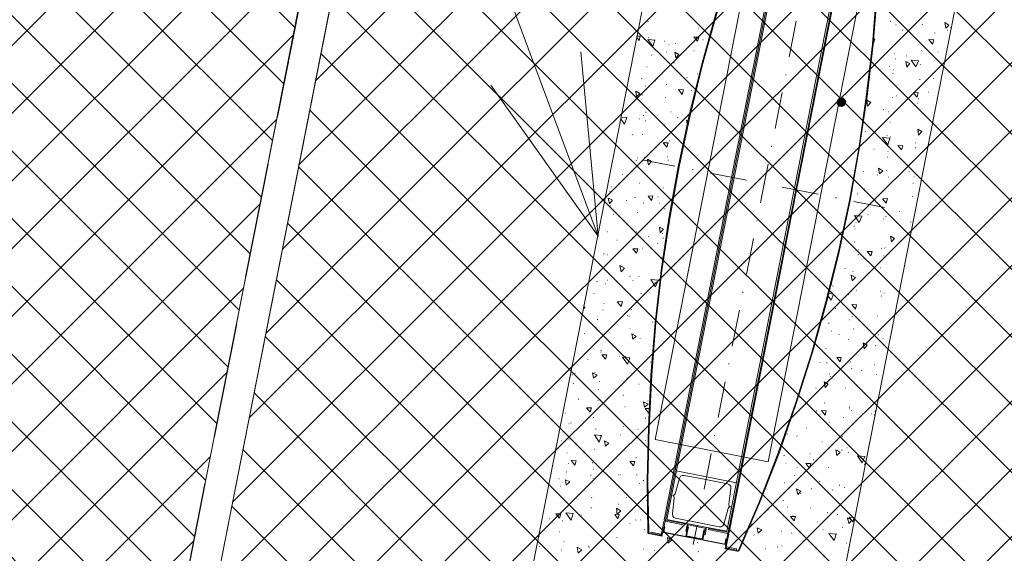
# Model space of a CAD drawing. Header units: metres. Extents: x -94 to 181, y -785 to -637.
# Tile 55 of 70: x 32.69 to 35.25, y -684.61 to -683.21. Entities that reach past the tile are written whole.
import ezdxf
from ezdxf.xclip import XClip

# ---------------------------------------------------------------- set-up
doc = ezdxf.new("R2010")
doc.units = ezdxf.units.M
doc.header["$MEASUREMENT"] = 0
doc.header["$XCLIPFRAME"] = 0
doc.linetypes.add('Krawędzie ukryte drobniejsze', pattern=[0.425, 0.3, -0.125])
doc.layers.add('! PZT - bilans terenu_Nr_pióra__126', color=7, linetype='Continuous', lineweight=25, true_color=0xff0404)
doc.layers.add('! PZT - bilans terenu_Nr_pióra__246', color=7, linetype='Continuous', lineweight=25, true_color=0x42972d)
for name, color, linetype, lineweight in [('! PZT - bilans terenu_Nr_pióra__242', 4, 'Continuous', 25), ('! PZT - bilans terenu_Nr_pióra__255', 30, 'Continuous', 15), ('Mapa Poniatowa - do zatwierdzenia (3)_39_0_Nr_pióra__1', 7, 'Continuous', 13), ('PZT woda_Nr_pióra__1', 7, 'Continuous', 13), ('PZT_Nr_pióra__1', 7, 'Continuous', 13), ('PZT_Nr_pióra__101', 7, 'Continuous', 5), ('PZT_Nr_pióra__205', 8, 'Continuous', 5), ('Wymiarowanie - PZT_Nr_pióra__101', 7, 'Continuous', 5), ('Wymiarowanie - PZT_Nr_pióra__161', 7, 'Continuous', 5)]:
    doc.layers.add(name, color=color, linetype=linetype, lineweight=lineweight)
doc.layers.add('PZT MDCP', color=7, linetype='Continuous')
doc.layers.add('Wymiarowanie - PZT', color=7, linetype='Continuous')
doc.styles.add('GENERATED_STYLE_1', font='txt')
doc.dimstyles.new('GENERATED_STYLE__1', dxfattribs={"dimtxt": 0.55, "dimasz": 0.2375, "dimexe": 0.18, "dimexo": 0, "dimgap": 0.09, "dimtad": 1, "dimdec": 0, "dimlfac": 100, "dimzin": 0, "dimdsep": 46, "dimtxsty": 'GENERATED_STYLE_1', "dimblk": 'ARROWHEAD_6', "dimblk1": 'ARROWHEAD_6', "dimblk2": 'ARROWHEAD_6', "dimcen": 0.09, "dimclrd": 7, "dimclre": 7, "dimclrt": 7, "dimadec": 1, "dimazin": 0, "dimtfac": 1, "dimtdec": 4, "dimtmove": 0, "dimatfit": 3, "dimfxl": 0, "dimtolj": 1, "dimtzin": 0, "dimarcsym": 0})
doc.dimstyles.new('GENERATED_STYLE__2', dxfattribs={"dimtxt": 0.55, "dimasz": 0.2375, "dimexe": 0.18, "dimexo": 0, "dimgap": 0.09, "dimtad": 1, "dimdec": 0, "dimlfac": 100, "dimzin": 0, "dimdsep": 46, "dimtxsty": 'GENERATED_STYLE_1', "dimblk": 'ARROWHEAD_6', "dimblk1": 'ARROWHEAD_6', "dimblk2": 'ARROWHEAD_6', "dimcen": 0.09, "dimclrd": 7, "dimclre": 7, "dimclrt": 7, "dimadec": 1, "dimazin": 0, "dimtfac": 1, "dimtdec": 4, "dimtmove": 2, "dimatfit": 3, "dimfxl": 0, "dimtolj": 1, "dimtzin": 0, "dimarcsym": 0})
picture_1 = doc.add_image_def('image1.tif', size_in_pixel=(3509, 6496))
pattern_1 = [(45, (0, 0), (-0.088388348, 0.088388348), []), (135, (0, 0), (0.088388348, 0.088388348), [])]

# ---------------------------------------------------------------- blocks, each defined once
blk = doc.blocks.new('Rysunek_1_39', base_point=(43.8985, -710.766))
at = {"layer": 'Mapa Poniatowa - do zatwierdzenia (3)_39_0_Nr_pióra__1'}
image = blk.add_image(picture_1, insert=(-93.5966, -636.5063), size_in_units=(148.5194, 274.9903), rotation=-90, dxfattribs=at)
image.set_boundary_path([(-0.5, -0.5), (3508.5, 6495.5)])
blk = doc.blocks.new('*D29')
at = {"layer": 'Wymiarowanie - PZT_Nr_pióra__101', "linetype": 'Continuous'}
for p, q in [((11.2622, -696.5439), (15.4545, -676.0049)), ((11.4919, -696.5907), (11.0326, -696.497)), ((9.4008, -705.6633), (11.2622, -696.5439)), ((9.6305, -705.7102), (9.1712, -705.6165))]:
    blk.add_line(p, q, dxfattribs=at)
at = {"layer": 'Wymiarowanie - PZT_Nr_pióra__161', "linetype": 'Continuous'}
for p, q in [((11.1647, -696.3964), (11.3597, -696.6913)), ((9.3033, -705.5159), (9.4983, -705.8108))]:
    blk.add_line(p, q, dxfattribs=at)
at = {"layer": 'Wymiarowanie - PZT_Nr_pióra__101', "insert": (10.1181, -701.5989), "char_height": 0.55, "attachment_point": 7, "rotation": 78.4637, "style": 'GENERATED_STYLE_1'}
blk.add_mtext('\\A1;{\\fArial Narrow|b0|i1|c238|p34;931}', dxfattribs=at)
blk = doc.blocks.new('ARROWHEAD_6')
at = {"color": 0, "linetype": 'Continuous', "lineweight": 0}
for p, q in [((-0.5, -0.5), (0.5, 0.5)), ((0, 0), (-1, 0))]:
    blk.add_line(p, q, dxfattribs=at)
blk = doc.blocks.new('*D30')
at = {"layer": 'Wymiarowanie - PZT_Nr_pióra__101', "linetype": 'Continuous'}
for p, q in [((15.4545, -676.0049), (15.492, -675.8212)), ((15.6841, -676.0517), (15.2248, -675.958)), ((11.2622, -696.5439), (15.4545, -676.0049)), ((11.4919, -696.5907), (11.0326, -696.497))]:
    blk.add_line(p, q, dxfattribs=at)
at = {"layer": 'Wymiarowanie - PZT_Nr_pióra__161', "linetype": 'Continuous'}
for p, q in [((15.552, -676.1523), (15.357, -675.8574)), ((11.1647, -696.3964), (11.3597, -696.6913))]:
    blk.add_line(p, q, dxfattribs=at)
at = {"layer": 'Wymiarowanie - PZT_Nr_pióra__101', "insert": (13.0922, -687.0284), "char_height": 0.55, "attachment_point": 7, "rotation": 78.4637, "style": 'GENERATED_STYLE_1'}
blk.add_mtext('\\A1;{\\fArial Narrow|b0|i1|c238|p34;2\xa0096}', dxfattribs=at)
blk = doc.blocks.new('*D58')
at = {"layer": 'Wymiarowanie - PZT_Nr_pióra__101', "linetype": 'Continuous'}
for p, q in [((20.7329, -677.1339), (20.6952, -677.3176)), ((20.4656, -677.2704), (20.9248, -677.3648)), ((20.6952, -677.3176), (18.1147, -689.8792)), ((17.8852, -689.832), (18.3443, -689.9264)), ((18.1147, -689.8792), (17.7928, -691.4465))]:
    blk.add_line(p, q, dxfattribs=at)
at = {"layer": 'Wymiarowanie - PZT_Nr_pióra__161', "linetype": 'Continuous'}
for p, q in [((20.7925, -677.4652), (20.5979, -677.17)), ((18.212, -690.0268), (18.0175, -689.7316))]:
    blk.add_line(p, q, dxfattribs=at)
at = {"layer": 'Wymiarowanie - PZT_Nr_pióra__101', "insert": (19.1379, -684.3521), "char_height": 0.55, "attachment_point": 7, "rotation": 78.3916, "style": 'GENERATED_STYLE_1'}
blk.add_mtext('\\A1;{\\fArial Narrow|b0|i1|c238|p34;1\xa0282}', dxfattribs=at)
blk = doc.blocks.new('*D120')
at = {"layer": 'Wymiarowanie - PZT_Nr_pióra__101', "linetype": 'Continuous'}
for p, q in [((31.4363, -687.3702), (33.0461, -679.5336)), ((31.6659, -687.4174), (31.2067, -687.3231)), ((31.0148, -689.4219), (31.4363, -687.3702))]:
    blk.add_line(p, q, dxfattribs=at)
at = {"layer": 'Wymiarowanie - PZT_Nr_pióra__161', "linetype": 'Continuous'}
for p, q in [((31.339, -687.2226), (31.5336, -687.5178)), ((30.9176, -689.2743), (31.1121, -689.5695))]:
    blk.add_line(p, q, dxfattribs=at)
at = {"layer": 'Wymiarowanie - PZT_Nr_pióra__101', "insert": (31.0116, -688.8911), "char_height": 0.55, "attachment_point": 7, "rotation": 78.3916, "style": 'GENERATED_STYLE_1'}
blk.add_mtext('\\A1;{\\fArial Narrow|b0|i1|c238|p34;209}', dxfattribs=at)
blk = doc.blocks.new('*D121')
at = {"layer": 'Wymiarowanie - PZT_Nr_pióra__101', "linetype": 'Continuous'}
for p, q in [((33.0461, -679.5336), (33.0839, -679.3499)), ((33.2757, -679.5808), (32.8166, -679.4864)), ((31.4363, -687.3702), (33.0461, -679.5336))]:
    blk.add_line(p, q, dxfattribs=at)
at = {"layer": 'Wymiarowanie - PZT_Nr_pióra__161', "linetype": 'Continuous'}
for p, q in [((33.1434, -679.6812), (32.9488, -679.386)), ((31.339, -687.2226), (31.5336, -687.5178))]:
    blk.add_line(p, q, dxfattribs=at)
at = {"layer": 'Wymiarowanie - PZT_Nr_pióra__101', "insert": (32.3727, -682.2651), "char_height": 0.55, "attachment_point": 7, "rotation": 78.3916, "style": 'GENERATED_STYLE_1'}
blk.add_mtext('\\A1;{\\fArial Narrow|b0|i1|c238|p34;800}', dxfattribs=at)
blk = doc.blocks.new('Etykieta_13', base_point=(34.1933, -683.7786))
at = {"layer": 'Wymiarowanie - PZT_Nr_pióra__101', "linetype": 'Continuous'}
for q in [(30.6735, -674.2817), (34.1484, -683.2977), (33.914, -683.3846)]:
    blk.add_line((34.1933, -683.7786), q, dxfattribs=at)

msp = doc.modelspace()

# ---------------------------------------------------------------- hatches: boundary and pattern name
at = {"layer": '! PZT - bilans terenu_Nr_pióra__242', "linetype": 'Continuous'}
h = msp.add_hatch(dxfattribs=at)
h.set_pattern_fill('Bloczki_betonowe_kopia', color=256, style=0, pattern_type=2)
h.set_pattern_definition(pattern_1)
h.paths.add_polyline_path([(18.4623, -696.7693), (18.29, -695.2741), (20.2307, -685.8267, 0.034274), (20.378, -681.8299), (19.9772, -677.6147), (19.7908, -676.8877), (28.952, -678.7245), (28.6051, -679.7409, 0.232055), (28.9259, -682.1197), (30.9873, -684.8048, 0.108584), (33.5513, -686.482, 0.02167), (37.2259, -687.4104), (52.2341, -690.4973), (52.4225, -690.536, 0.133896), (55.5162, -689.7959), (60.2197, -686.3181, 0.152322), (61.077, -685.1652), (68.2072, -686.5947), (68.0485, -687.367), (67.9212, -687.476), (67.6275, -687.7317, 0.007662), (66.8003, -688.4805, 0.005567), (66.1733, -689.0779), (66.0049, -689.2429, 0.017405), (65.6963, -689.5606, 0.023469), (65.0328, -690.3534, 0.005902), (64.8779, -690.5623, 0.05924), (63.6125, -692.8355, 0.021782), (63.2927, -693.7211), (60.8767, -705.4822), (59.8706, -710.38), (56.3442, -709.6556), (56.9961, -706.4822, 0.961191), (56.0165, -706.281), (55.3646, -709.4543), (51.8383, -708.7299), (50.8322, -713.6277), (47.3058, -712.9033), (49.1571, -703.8914, 0.352559), (48.5943, -702.9659), (32.6171, -699.6772, 0.414214), (31.6145, -700.3317), (30.778, -704.4037), (17.4562, -701.6671)])
h.paths.add_polyline_path([(47.0662, -692.6171), (35.6023, -690.2622), (34.1133, -697.5108), (45.5772, -699.8658)], flags=0)
at = {"layer": '! PZT - bilans terenu_Nr_pióra__246', "linetype": 'Continuous'}
h = msp.add_hatch(dxfattribs=at)
h.set_pattern_fill('Bloczki_betonowe_kopia', color=256, style=0, pattern_type=2)
h.set_pattern_definition(pattern_1)
h.paths.add_polyline_path([(11.2372, -715.6647), (12.1374, -711.2827), (13.1714, -706.1883), (14.1683, -701.3044), (15.1061, -696.7098), (16.6955, -688.9229), (18.4155, -680.4965), (19.1772, -676.7647), (19.5521, -676.8399, -0.043286), (19.7961, -677.6519), (20.221, -681.8493, -0.028297), (20.083, -685.7963), (19.526, -688.5077), (18.1961, -694.9816), (18.1725, -695.0968, -0.414214), (17.7592, -695.3692), (17.505, -695.317), (16.02, -702.546), (26.482, -704.6952), (26.1942, -706.0935), (32.8737, -707.4683), (32.0489, -711.4756), (38.5873, -712.8326), (38.2926, -714.2524), (53.8554, -717.4822), (54.2104, -715.7713), (58.7256, -716.6992), (59.8263, -711.3407), (60.8793, -711.557), (62.3281, -704.5043), (61.6152, -704.3578, -0.411874), (61.3456, -703.9451), (62.6098, -697.791), (63.4291, -693.8024, -0.092883), (65.3266, -690.2336, -0.02309), (65.9945, -689.4722, -0.017585), (67.9984, -687.6109), (66.8206, -693.3448), (65.0594, -701.9182), (63.4015, -709.9885), (62.0778, -716.4327), (60.5883, -723.6834), (60.1772, -725.6847)])
h.paths.add_polyline_path([(20.8772, -715.385), (30.1829, -717.2966), (32.1951, -707.5011), (22.8894, -705.5895)], flags=0)
h = msp.add_hatch(dxfattribs=at)
h.set_pattern_fill('Bloczki_betonowe_kopia', color=256, style=0, pattern_type=2)
h.set_pattern_definition(pattern_1)
h.paths.add_polyline_path([(28.7601, -679.7512, 0.235572), (29.0479, -682.0322), (29.3606, -682.4395), (31.1006, -684.7062, 0.10816), (33.6211, -686.3481, 0.019599), (37.3421, -687.2815), (38.3724, -687.4937), (40.1046, -687.8498), (47.8287, -689.4377), (52.44, -690.3865, 0.133278), (55.4428, -689.665), (60.1739, -686.1635, 0.12668), (60.9261, -685.1349), (31.201, -679.1754), (29.1003, -678.7542), (29.0661, -678.8544), (29.6987, -679.0249), (29.3604, -680.2797), (28.7278, -680.1091), (29.0661, -678.8544)])
h.paths.add_polyline_path([(35.5961, -685.3461), (33.0842, -684.8517), (33.6577, -681.9376), (36.1696, -682.4319)], flags=0)
h.paths.add_polyline_path([(41.8347, -688.2054), (44.5775, -688.7693), (45.0808, -686.3209), (42.3382, -685.7569)], flags=0)
h.paths.add_polyline_path([(58.9323, -686.2616), (59.6773, -686.411), (59.9446, -685.0779), (59.1996, -684.9285)], flags=0)
at = {"layer": '! PZT - bilans terenu_Nr_pióra__255', "linetype": 'Continuous'}
h = msp.add_hatch(dxfattribs=at)
h.set_pattern_fill('Bloczki_betonowe_kopia', color=256, style=0, pattern_type=2)
h.set_pattern_definition(pattern_1)
h.paths.add_polyline_path([(34.8421, -682.2526), (34.3214, -682.1502), (33.7206, -682.0321), (33.1782, -684.7887), (35.5331, -685.2521), (36.0756, -682.4954)])
at = {"layer": 'PZT_Nr_pióra__1', "linetype": 'Continuous', "lineweight": 0, "true_color": 0x000000}
for points in [[(34.8265, -683.4167), (34.8207, -683.4188), (34.8274, -683.4288)], [(34.8265, -683.4167), (34.8207, -683.4188), (34.8274, -683.4288)], [(34.833, -683.4169), (34.8265, -683.4167), (34.8274, -683.4288)], [(34.833, -683.4169), (34.8265, -683.4167), (34.8274, -683.4288)], [(34.8375, -683.4211), (34.833, -683.4169), (34.8274, -683.4288)], [(34.8375, -683.4211), (34.833, -683.4169), (34.8274, -683.4288)], [(34.8164, -683.4244), (34.8152, -683.4307), (34.8274, -683.4288)], [(34.8164, -683.4244), (34.8152, -683.4307), (34.8274, -683.4288)], [(34.8152, -683.4307), (34.8183, -683.4367), (34.8274, -683.4288)], [(34.8152, -683.4307), (34.8183, -683.4367), (34.8274, -683.4288)], [(34.8207, -683.4188), (34.8164, -683.4244), (34.8274, -683.4288)], [(34.8207, -683.4188), (34.8164, -683.4244), (34.8274, -683.4288)], [(34.8183, -683.4367), (34.8229, -683.4408), (34.8274, -683.4288)], [(34.8183, -683.4367), (34.8229, -683.4408), (34.8274, -683.4288)], [(34.8229, -683.4408), (34.8293, -683.441), (34.8274, -683.4288)], [(34.8229, -683.4408), (34.8293, -683.441), (34.8274, -683.4288)], [(34.8407, -683.4271), (34.8375, -683.4211), (34.8274, -683.4288)], [(34.8407, -683.4271), (34.8375, -683.4211), (34.8274, -683.4288)], [(34.8394, -683.4333), (34.8407, -683.4271), (34.8274, -683.4288)], [(34.8394, -683.4333), (34.8407, -683.4271), (34.8274, -683.4288)], [(34.8293, -683.441), (34.8351, -683.4389), (34.8274, -683.4288)], [(34.8351, -683.4389), (34.8394, -683.4333), (34.8274, -683.4288)], [(34.8293, -683.441), (34.8351, -683.4389), (34.8274, -683.4288)], [(34.8351, -683.4389), (34.8394, -683.4333), (34.8274, -683.4288)]]:
    msp.add_hatch(color=18, dxfattribs=at).paths.add_polyline_path(points)

# ---------------------------------------------------------------- linework, layer by layer
at = {"layer": '! PZT - bilans terenu_Nr_pióra__126', "linetype": 'Krawędzie ukryte drobniejsze', "flags": 128}
msp.add_lwpolyline([(33.0842, -684.8517), (35.5961, -685.3461), (36.1696, -682.4319), (33.6577, -681.9376)], close=True, dxfattribs=at)
at = {"layer": 'PZT woda_Nr_pióra__1', "linetype": 'Continuous', "flags": 128}
for points in [[(36.1696, -682.4319), (35.5961, -685.3461), (33.0842, -684.8517), (33.6577, -681.9376)], [(36.0757, -682.495), (35.5331, -685.2521), (33.1782, -684.7887), (33.7206, -682.0321)], [(34.6368, -684.3674), (34.911, -682.9741), (34.6166, -682.9162), (34.3425, -684.3095)]]:
    msp.add_lwpolyline(points, close=True, dxfattribs=at)
at = {"layer": 'PZT_Nr_pióra__101', "linetype": 'Continuous', "flags": 128}
for points in [[(33.6569, -681.9381), (33.6579, -681.9375), (36.1695, -682.4323), (35.5961, -685.3465), (33.0841, -684.8521)], [(33.72, -682.0318), (36.0756, -682.4954), (35.5331, -685.2521), (33.1782, -684.7887)], [(34.4565, -682.4357), (35.2416, -682.5902), (34.7975, -684.8467), (34.0125, -684.6922)], [(34.3606, -684.5622), (34.361, -684.5601)], [(34.5246, -684.5945), (34.525, -684.5924)]]:
    msp.add_lwpolyline(points, close=True, dxfattribs=at)
for points in [[(34.6914, -682.6836), (34.6376, -682.809), (34.5886, -682.9374), (34.5428, -683.0664), (34.5008, -683.1973), (34.4641, -683.3292), (34.4313, -683.463), (34.4026, -683.5976)], [(34.6935, -682.684), (34.6395, -682.8104), (34.5907, -682.9378), (34.5446, -683.0679), (34.5029, -683.1977), (34.4659, -683.3307), (34.4334, -683.4634), (34.4047, -683.598)], [(34.7179, -682.7298), (34.5418, -683.625)], [(34.721, -682.7305), (34.5449, -683.6256)], [(34.7238, -682.7331), (34.548, -683.6262)], [(34.8492, -683.6854), (34.8736, -683.55), (34.8927, -683.4147), (34.9089, -683.2776), (34.9195, -683.1416), (34.9272, -683.004), (34.9292, -682.8674), (34.9272, -682.73)], [(34.8512, -683.6859), (34.8747, -683.5502), (34.895, -683.414), (34.911, -683.278), (34.9218, -683.141), (34.9292, -683.0044), (34.9315, -682.8668), (34.9292, -682.7304)], [(34.7048, -683.657), (34.8806, -682.764)], [(34.8851, -682.7627), (34.709, -683.6579)], [(34.8872, -682.7632), (34.711, -683.6583)], [(34.7105, -683.217), (34.6921, -683.3105)], [(34.6831, -683.3562), (34.6827, -683.3582)], [(34.6737, -683.4039), (34.6553, -683.4974)], [(34.6463, -683.5431), (34.6459, -683.5451)], [(34.3933, -683.5957), (34.3123, -683.5798)], [(34.6369, -683.5908), (34.6269, -683.6417)], [(34.4026, -683.5976), (34.3783, -683.7319), (34.358, -683.8682), (34.342, -684.0042), (34.3312, -684.1412), (34.3248, -684.278), (34.3215, -684.4154), (34.3236, -684.5528)], [(34.4047, -683.598), (34.3804, -683.7323), (34.3601, -683.8686), (34.3441, -684.0046), (34.3333, -684.1416), (34.3269, -684.2784), (34.3236, -684.4158), (34.3259, -684.5522)], [(34.4411, -683.6051), (34.439, -683.6047)], [(34.5802, -683.6325), (34.4867, -683.6141)], [(34.3658, -684.519), (34.5418, -683.625)], [(34.3689, -684.5196), (34.5449, -683.6256)], [(34.3725, -684.5182), (34.548, -683.6262)], [(34.6171, -683.6916), (34.6269, -683.6417)], [(34.628, -683.6419), (34.6259, -683.6415)], [(34.7048, -683.657), (34.5293, -684.549)], [(34.533, -684.5519), (34.709, -683.6579)], [(34.5351, -684.5523), (34.711, -683.6583)], [(34.7671, -683.6693), (34.6737, -683.6509)], [(34.5595, -684.5981), (34.6133, -684.4728), (34.6633, -684.3446), (34.7082, -684.2154), (34.7501, -684.0845), (34.7869, -683.9526), (34.8207, -683.819), (34.8492, -683.6854)], [(34.5614, -684.5996), (34.6154, -684.4732), (34.6654, -684.345), (34.7103, -684.2158), (34.7522, -684.0849), (34.789, -683.953), (34.8218, -683.8192), (34.8512, -683.6859)], [(34.5614, -684.5996), (34.6154, -684.4732), (34.6654, -684.345), (34.7103, -684.2158), (34.7522, -684.0849), (34.789, -683.953), (34.8218, -683.8192), (34.8512, -683.6859)], [(34.8149, -683.6787), (34.8128, -683.6783)], [(34.9405, -683.7034), (34.8606, -683.6877)], [(34.6077, -683.7393), (34.6081, -683.7373)], [(34.5803, -683.8785), (34.5987, -683.785)], [(34.5709, -683.9262), (34.5713, -683.9242)], [(34.5436, -684.0654), (34.5619, -683.9719)], [(34.5342, -684.1132), (34.5346, -684.1111)], [(34.5068, -684.2523), (34.5252, -684.1588)], [(34.4974, -684.3001), (34.4978, -684.298)], [(34.47, -684.4392), (34.4884, -684.3458)], [(34.4763, -684.407), (34.3974, -684.3915)], [(34.3943, -684.4513), (34.4056, -684.4104)], [(34.4178, -684.4031), (34.4124, -684.4031), (34.4087, -684.4056), (34.4056, -684.4104)], [(34.4749, -684.4143), (34.4178, -684.4031)], [(34.4749, -684.4143), (34.531, -684.4253)], [(34.4763, -684.407), (34.5542, -684.4224)], [(34.5395, -684.4367), (34.5395, -684.4313), (34.536, -684.4274), (34.531, -684.4253)], [(34.5345, -684.4789), (34.5395, -684.4367)], [(34.3922, -684.4617), (34.3872, -684.5038)], [(34.3881, -684.4555), (34.3914, -684.455), (34.3943, -684.4513)], [(34.3922, -684.4617), (34.391, -684.4571), (34.3881, -684.4555)], [(34.4606, -684.487), (34.461, -684.4849)], [(34.5345, -684.4789), (34.5357, -684.4834), (34.5397, -684.4853), (34.5353, -684.4855), (34.5324, -684.4893), (34.5211, -684.5302)], [(34.5293, -684.549), (34.5417, -684.4857)], [(34.37, -684.5199), (34.3667, -684.5203), (34.365, -684.5232)], [(34.37, -684.5199), (34.3658, -684.519)], [(34.37, -684.5199), (34.4198, -684.5297), (34.4192, -684.5328)], [(34.4514, -684.5337), (34.3725, -684.5182)], [(34.3872, -684.5038), (34.3882, -684.5094), (34.3907, -684.5131), (34.3957, -684.5152)], [(34.4528, -684.5264), (34.3957, -684.5152)], [(34.365, -684.5232), (34.3587, -684.5554)], [(34.3681, -684.5238), (34.3618, -684.556)], [(34.3665, -684.5375), (34.3636, -684.552)], [(34.3665, -684.5375), (34.3675, -684.5377), (34.3649, -684.5512)], [(34.3694, -684.523), (34.3683, -684.5228), (34.3681, -684.5238)], [(34.4192, -684.5328), (34.3694, -684.523)], [(34.4277, -684.5334), (34.422, -684.5624)], [(34.4265, -684.5288), (34.4226, -684.5485)], [(34.429, -684.5379), (34.4245, -684.5608)], [(34.429, -684.5379), (34.4269, -684.5375)], [(34.429, -684.5325), (34.4277, -684.5334)], [(34.4622, -684.5391), (34.429, -684.5325)], [(34.4383, -684.5344), (34.4715, -684.5409)], [(34.4416, -684.5836), (34.4516, -684.5327)], [(34.4514, -684.5337), (34.5293, -684.549)], [(34.4528, -684.5264), (34.5089, -684.5375)], [(34.4695, -684.5459), (34.465, -684.5688)], [(34.4724, -684.5422), (34.4667, -684.5712)], [(34.4695, -684.5459), (34.4716, -684.5463)], [(34.4724, -684.5422), (34.4726, -684.5411), (34.4715, -684.5409)], [(34.4763, -684.5386), (34.4724, -684.5584)], [(34.4811, -684.5417), (34.4805, -684.5448)], [(34.4805, -684.5448), (34.5314, -684.5548)], [(34.4811, -684.5417), (34.532, -684.5517)], [(34.5089, -684.5375), (34.5143, -684.5375), (34.5191, -684.5352), (34.5211, -684.5302)], [(34.3236, -684.5528), (34.3244, -684.554), (34.3263, -684.5555)], [(34.3242, -684.5551), (34.3606, -684.5622)], [(34.3259, -684.5522), (34.3257, -684.5532), (34.3267, -684.5534)], [(34.3267, -684.5534), (34.361, -684.5601)], [(34.3315, -684.5511), (34.3309, -684.5542)], [(34.3568, -684.5593), (34.3309, -684.5542)], [(34.3574, -684.5562), (34.3315, -684.5511)], [(34.3568, -684.5593), (34.3601, -684.5589), (34.3618, -684.556)], [(34.3574, -684.5562), (34.3585, -684.5564), (34.3587, -684.5554)], [(34.4446, -684.568), (34.3636, -684.552)], [(34.4448, -684.5669), (34.3649, -684.5512)], [(34.4247, -684.5489), (34.4226, -684.5485)], [(34.4453, -684.5649), (34.4245, -684.5608)], [(34.4446, -684.568), (34.5256, -684.5839)], [(34.4448, -684.5669), (34.5238, -684.5825)], [(34.4453, -684.5649), (34.465, -684.5688)], [(34.4693, -684.5577), (34.4724, -684.5584)], [(34.5285, -684.5694), (34.5264, -684.569), (34.5238, -684.5825)], [(34.5285, -684.5694), (34.5256, -684.5839)], [(34.5322, -684.5561), (34.5259, -684.5883)], [(34.5343, -684.5565), (34.5279, -684.5887)], [(34.5322, -684.5561), (34.5314, -684.5548)], [(34.5343, -684.5565), (34.5338, -684.5532), (34.532, -684.5517), (34.5351, -684.5523)], [(34.5599, -684.6015), (34.5246, -684.5945)], [(34.5583, -684.599), (34.525, -684.5924)], [(34.5259, -684.5883), (34.5263, -684.5916), (34.5282, -684.593)], [(34.5279, -684.5887), (34.5288, -684.5899)], [(34.5282, -684.593), (34.5541, -684.5982)], [(34.5288, -684.5899), (34.5547, -684.595)], [(34.5547, -684.595), (34.5541, -684.5982)], [(34.5583, -684.599), (34.5593, -684.5992), (34.5595, -684.5981)], [(34.5579, -684.6011), (34.5601, -684.6004), (34.5614, -684.5996)]]:
    msp.add_lwpolyline(points, dxfattribs=at)
at = {"layer": 'PZT_Nr_pióra__205', "linetype": 'Continuous', "flags": 128}
for points in [[(34.323, -683.2184), (34.324, -683.2186)], [(34.4553, -683.2369), (34.4563, -683.2371)], [(34.9552, -683.2177), (34.9563, -683.2179)], [(34.9696, -683.227), (34.9706, -683.2272)], [(35.0389, -683.2255), (35.0399, -683.2257)], [(35.1006, -683.2355), (35.098, -683.221)], [(35.1086, -683.2274), (35.098, -683.221)], [(35.1006, -683.2355), (35.1086, -683.2274)], [(35.1128, -683.2336), (35.1138, -683.2338)], [(34.3003, -683.2679), (34.2943, -683.2602)], [(34.3036, -683.2567), (34.2951, -683.2561)], [(34.3003, -683.2679), (34.3036, -683.2567)], [(34.3246, -683.2597), (34.3256, -683.2599)], [(34.4531, -683.2699), (34.4435, -683.2583)], [(34.4564, -683.2587), (34.4435, -683.2583)], [(34.4495, -683.2606), (34.4506, -683.2608)], [(34.4531, -683.2699), (34.4564, -683.2587)], [(34.9875, -683.2402), (34.9885, -683.2404)], [(35.0711, -683.2481), (35.0722, -683.2483)], [(35.1039, -683.2405), (35.1049, -683.2407)], [(34.313, -683.2639), (34.314, -683.2641)], [(34.3361, -683.2835), (34.3236, -683.2649)], [(34.3427, -683.2665), (34.3236, -683.2649)], [(34.3361, -683.2835), (34.3416, -683.2663)], [(34.367, -683.2691), (34.368, -683.2693)], [(34.378, -683.2788), (34.379, -683.279)], [(34.3948, -683.2757), (34.3958, -683.2759)], [(34.4668, -683.2661), (34.4678, -683.2663)], [(34.9116, -683.2749), (34.9106, -683.2747)], [(34.9116, -683.2749), (34.9149, -683.2637)], [(34.9149, -683.2637), (34.9116, -683.2641)], [(35.0654, -683.2771), (35.0558, -683.2655)], [(35.0687, -683.2659), (35.0558, -683.2655)], [(35.0654, -683.2771), (35.0687, -683.2659)], [(34.3328, -683.3056), (34.3339, -683.3058)], [(34.372, -683.2982), (34.3731, -683.2984)], [(34.3961, -683.3126), (34.3936, -683.2981)], [(34.4042, -683.3045), (34.3936, -683.2981)], [(34.3961, -683.3126), (34.4042, -683.3045)], [(34.4428, -683.2948), (34.4438, -683.295)], [(34.9654, -683.3028), (34.9665, -683.303)], [(34.9968, -683.3079), (34.9978, -683.3081)], [(35.0372, -683.2942), (35.0383, -683.2944)], [(35.0796, -683.2983), (35.0806, -683.2985)], [(34.3203, -683.3365), (34.3213, -683.3367)], [(34.3914, -683.3257), (34.3925, -683.3259)], [(34.9525, -683.3358), (34.9535, -683.336)], [(34.9684, -683.3152), (34.9694, -683.3154)], [(34.9986, -683.3373), (34.996, -683.3228)], [(35.0068, -683.3282), (34.996, -683.3228)], [(34.9986, -683.3373), (35.0068, -683.3282)], [(35.0224, -683.3366), (35.0097, -683.319)], [(35.0288, -683.3206), (35.0097, -683.319)], [(35.0224, -683.3366), (35.0288, -683.3206)], [(35.0334, -683.3302), (35.0344, -683.3304)], [(34.4247, -683.3646), (34.4258, -683.3648)], [(34.4525, -683.355), (34.4536, -683.3552)], [(34.9619, -683.3538), (34.9629, -683.354)], [(34.9627, -683.3443), (34.9637, -683.3445)], [(34.3067, -683.3673), (34.3077, -683.3675)], [(34.3169, -683.3865), (34.3179, -683.3868)], [(34.3422, -683.3732), (34.3432, -683.3734)], [(34.3717, -683.3822), (34.3727, -683.3824)], [(35.0321, -683.3698), (35.0331, -683.37)], [(35.0682, -683.3672), (35.0692, -683.3674)], [(34.2941, -683.4144), (34.2916, -683.3999)], [(34.3022, -683.4063), (34.2916, -683.3999)], [(34.2941, -683.4144), (34.3022, -683.4063)], [(34.308, -683.4096), (34.3091, -683.4098)], [(34.3693, -683.4163), (34.3703, -683.4165)], [(34.4128, -683.4087), (34.4035, -683.396)], [(34.4163, -683.3964), (34.4035, -683.396)], [(34.4128, -683.4087), (34.4163, -683.3964)], [(34.4365, -683.3982), (34.4375, -683.3984)], [(34.9614, -683.4163), (34.9625, -683.4165)], [(34.972, -683.4119), (34.973, -683.4121)], [(35.0286, -683.4037), (35.0156, -683.4043)], [(35.0252, -683.4159), (35.0156, -683.4043)], [(35.0252, -683.4159), (35.0286, -683.4037)], [(35.0548, -683.4023), (35.0558, -683.4025)], [(34.8965, -683.4391), (34.8942, -683.4236)], [(34.9048, -683.43), (34.8942, -683.4236)], [(34.8965, -683.4391), (34.9048, -683.43)], [(35.0265, -683.4313), (35.0275, -683.4315)], [(35.0287, -683.4198), (35.0297, -683.42)], [(34.2684, -683.4687), (34.2534, -683.4679)], [(34.2628, -683.4859), (34.2684, -683.4687)], [(34.3115, -683.4632), (34.3126, -683.4634)], [(34.3175, -683.4546), (34.3185, -683.4548)], [(34.3835, -683.4536), (34.3845, -683.4538)], [(34.4, -683.4687), (34.401, -683.4689)], [(34.9368, -683.4481), (34.9379, -683.4484)], [(34.9497, -683.4539), (34.9508, -683.4541)], [(34.2628, -683.4859), (34.2526, -683.4721)], [(34.3012, -683.4719), (34.3022, -683.4721)], [(34.3174, -683.4772), (34.3184, -683.4775)], [(34.366, -683.4879), (34.367, -683.4881)], [(34.4257, -683.4856), (34.4245, -683.4757)], [(34.4274, -683.4773), (34.4245, -683.4757)], [(34.9542, -683.4807), (34.9552, -683.4809)], [(34.2822, -683.5135), (34.2832, -683.5137)], [(34.3081, -683.5132), (34.3092, -683.5134)], [(34.8901, -683.5047), (34.8911, -683.505)], [(34.9462, -683.5158), (34.9472, -683.516)], [(34.9551, -683.5197), (34.9562, -683.5199)], [(35.0294, -683.5149), (35.0271, -683.4993)], [(35.0377, -683.5057), (35.0271, -683.4993)], [(35.029, -683.5062), (35.03, -683.5064)], [(35.0294, -683.5149), (35.0377, -683.5057)], [(34.3728, -683.5464), (34.3632, -683.5348)], [(34.3761, -683.5352), (34.3632, -683.5348)], [(34.3665, -683.5344), (34.3676, -683.5346)], [(34.3728, -683.5464), (34.3761, -683.5352)], [(34.3794, -683.5294), (34.3804, -683.5296)], [(34.8788, -683.5403), (34.8798, -683.5405)], [(34.949, -683.5401), (34.9354, -683.5212)], [(34.9545, -683.5228), (34.9354, -683.5212)], [(34.949, -683.5401), (34.9545, -683.5228)], [(34.9851, -683.5536), (34.9755, -683.5421)], [(34.9884, -683.5424), (34.9755, -683.5421)], [(34.9851, -683.5536), (34.9884, -683.5424)], [(35.0201, -683.5346), (35.0212, -683.5349)], [(34.3743, -683.5715), (34.3754, -683.5717)], [(34.9122, -683.5512), (34.9133, -683.5514)], [(34.9488, -683.5573), (34.9498, -683.5575)], [(35.0208, -683.5477), (35.0218, -683.5479)], [(34.2326, -683.5738), (34.2336, -683.574)], [(34.2926, -683.5813), (34.2936, -683.5815)], [(34.295, -683.5742), (34.2961, -683.5745)], [(34.3148, -683.5727), (34.3158, -683.5729)], [(34.3227, -683.5818), (34.3225, -683.5775)], [(34.3331, -683.5839), (34.3225, -683.5775)], [(34.325, -683.592), (34.3227, -683.5818)], [(34.325, -683.592), (34.3331, -683.5839)], [(34.3331, -683.5839), (34.3341, -683.5841)], [(34.359, -683.589), (34.3601, -683.5892)], [(34.3758, -683.5804), (34.3768, -683.5806)], [(34.947, -683.572), (34.948, -683.5722)], [(34.2574, -683.6175), (34.2584, -683.6177)], [(34.8857, -683.6096), (34.8867, -683.6098)], [(34.9216, -683.6188), (34.9226, -683.619)], [(34.9276, -683.6157), (34.9251, -683.6012)], [(34.9357, -683.6076), (34.9251, -683.6012)], [(34.9276, -683.6157), (34.9357, -683.6076)], [(34.9454, -683.6073), (34.9465, -683.6075)], [(35.0042, -683.6102), (35.0052, -683.6105)], [(34.3004, -683.64), (34.3015, -683.6402)], [(34.8637, -683.6333), (34.8648, -683.6335)], [(34.9507, -683.6245), (34.9517, -683.6247)], [(35.0144, -683.6403), (35.0155, -683.6405)], [(35.0167, -683.6235), (35.0177, -683.6237)], [(34.2239, -683.6616), (34.225, -683.6618)], [(34.2284, -683.6496), (34.2295, -683.6498)], [(34.336, -683.6729), (34.324, -683.6738)], [(34.3325, -683.6852), (34.324, -683.6738)], [(34.3325, -683.6852), (34.336, -683.6729)], [(34.3638, -683.6525), (34.3648, -683.6527)], [(34.8699, -683.6679), (34.8709, -683.6682)], [(34.8875, -683.6552), (34.8885, -683.6554)], [(34.223, -683.6938), (34.2194, -683.6791)], [(34.2313, -683.6847), (34.2204, -683.6793)], [(34.223, -683.6938), (34.2313, -683.6847)], [(34.2251, -683.6996), (34.2261, -683.6998)], [(34.2667, -683.6852), (34.2678, -683.6854)], [(34.2887, -683.6776), (34.2898, -683.6778)], [(34.3118, -683.6919), (34.3128, -683.6921)], [(34.3495, -683.6756), (34.3506, -683.6758)], [(34.3537, -683.6926), (34.3548, -683.6928)], [(34.9483, -683.6802), (34.9353, -683.6808)], [(34.9449, -683.6924), (34.9353, -683.6808)], [(34.9442, -683.6901), (34.9453, -683.6903)], [(34.9449, -683.6924), (34.9483, -683.6802)], [(35.0131, -683.6746), (35.0141, -683.6748)], [(34.2326, -683.7216), (34.2336, -683.7218)], [(34.2951, -683.7166), (34.2961, -683.7168)], [(34.3671, -683.7071), (34.3681, -683.7073)], [(34.8744, -683.7433), (34.8619, -683.7246)], [(34.881, -683.7262), (34.8619, -683.7246)], [(34.8787, -683.7107), (34.8797, -683.7109)], [(34.8968, -683.7229), (34.8978, -683.7231)], [(34.9794, -683.7143), (34.9804, -683.7145)], [(34.8657, -683.7437), (34.8668, -683.7439)], [(34.8744, -683.7433), (34.881, -683.7262)], [(34.9377, -683.7342), (34.9388, -683.7344)], [(34.9435, -683.7267), (34.9445, -683.7269)], [(35.0085, -683.7416), (35.0096, -683.7418)], [(34.2182, -683.7673), (34.2193, -683.7675)], [(34.2927, -683.7669), (34.2938, -683.7671)], [(34.3558, -683.7696), (34.3533, -683.7551)], [(34.3641, -683.7604), (34.3533, -683.7551)], [(34.3558, -683.7696), (34.3641, -683.7604)], [(34.3608, -683.7716), (34.3619, -683.7718)], [(34.8608, -683.7525), (34.8618, -683.7527)], [(34.8627, -683.7593), (34.8637, -683.7595)], [(34.1933, -683.7786), (34.1944, -683.7788)], [(34.242, -683.7892), (34.243, -683.7894)], [(34.2832, -683.7823), (34.2843, -683.7825)], [(34.3247, -683.7796), (34.3258, -683.7798)], [(34.3482, -683.7972), (34.3493, -683.7974)], [(34.3627, -683.7839), (34.3638, -683.7841)], [(34.8624, -683.7938), (34.8634, -683.794)], [(34.9585, -683.7932), (34.9559, -683.7787)], [(34.9665, -683.7851), (34.9559, -683.7787)], [(34.9585, -683.7932), (34.9665, -683.7851)], [(34.208, -683.8246), (34.2091, -683.8248)], [(34.2172, -683.8275), (34.2182, -683.8277)], [(34.2935, -683.8231), (34.2839, -683.8115)], [(34.2968, -683.8119), (34.2839, -683.8115)], [(34.2935, -683.8231), (34.2968, -683.8119)], [(34.3091, -683.81), (34.3101, -683.8102)], [(34.872, -683.8269), (34.873, -683.8271)], [(34.8724, -683.8141), (34.8734, -683.8143)], [(34.9048, -683.8302), (34.8952, -683.8186)], [(34.9081, -683.8189), (34.8952, -683.8186)], [(34.9048, -683.8302), (34.9081, -683.8189)], [(34.9324, -683.8108), (34.9334, -683.811)], [(34.9413, -683.8093), (34.9423, -683.8095)], [(34.9546, -683.8184), (34.9556, -683.8186)], [(34.3594, -683.8339), (34.3604, -683.8341)], [(34.9372, -683.8301), (34.9382, -683.8303)], [(34.2113, -683.8684), (34.2123, -683.8686)], [(34.2538, -683.8714), (34.2505, -683.8556)], [(34.2621, -683.8622), (34.2505, -683.8556)], [(34.2538, -683.8714), (34.2621, -683.8622)], [(34.8368, -683.8632), (34.8379, -683.8634)], [(34.858, -683.8706), (34.8591, -683.8708)], [(34.93, -683.861), (34.9311, -683.8612)], [(34.1906, -683.8967), (34.1916, -683.8969)], [(34.212, -683.9031), (34.213, -683.9033)], [(34.2172, -683.8933), (34.2182, -683.8935)], [(34.2763, -683.8834), (34.2773, -683.8836)], [(34.2838, -683.8945), (34.2848, -683.8947)], [(34.2999, -683.8837), (34.301, -683.8839)], [(34.3432, -683.9105), (34.3307, -683.8919)], [(34.3498, -683.8935), (34.3307, -683.8919)], [(34.3411, -683.8993), (34.3421, -683.8996)], [(34.3432, -683.9105), (34.3498, -683.8935)], [(34.8019, -683.9037), (34.8029, -683.9039)], [(34.8564, -683.8951), (34.8539, -683.8805)], [(34.8645, -683.8869), (34.8539, -683.8805)], [(34.8564, -683.8951), (34.8645, -683.8869)], [(34.1822, -683.9285), (34.1832, -683.9287)], [(34.3053, -683.9279), (34.3063, -683.9281)], [(34.8076, -683.9297), (34.7959, -683.9285)], [(34.8012, -683.9457), (34.8076, -683.9297)], [(34.8052, -683.9087), (34.8063, -683.9089)], [(34.8462, -683.9308), (34.8472, -683.931)], [(34.8544, -683.9216), (34.8555, -683.9218)], [(34.8667, -683.9197), (34.8677, -683.9199)], [(34.9288, -683.9222), (34.9298, -683.9224)], [(34.9385, -683.9274), (34.9396, -683.9276)], [(34.2084, -683.9541), (34.2095, -683.9543)], [(34.2568, -683.9496), (34.2437, -683.9503)], [(34.2533, -683.9619), (34.2437, -683.9503)], [(34.2533, -683.9619), (34.2568, -683.9496)], [(34.8012, -683.9457), (34.7935, -683.9355)], [(34.9317, -683.9347), (34.9327, -683.9349)], [(34.1547, -683.9695), (34.1601, -683.964)], [(34.1601, -683.964), (34.1561, -683.9622)], [(34.206, -683.972), (34.207, -683.9722)], [(34.2797, -683.9703), (34.2807, -683.9705)], [(34.812, -683.9672), (34.8131, -683.9674)], [(34.8646, -683.9689), (34.855, -683.9573)], [(34.8678, -683.9577), (34.855, -683.9573)], [(34.8646, -683.9689), (34.8678, -683.9577)], [(34.1915, -683.9961), (34.1926, -683.9963)], [(34.27, -683.9867), (34.271, -683.9869)], [(34.2741, -683.9876), (34.2751, -683.9878)], [(34.3348, -684.0027), (34.3358, -684.0029)], [(34.7947, -684.0059), (34.7958, -684.0061)], [(34.8493, -683.9972), (34.8503, -683.9974)], [(34.8553, -683.9887), (34.8563, -683.9889)], [(34.9213, -683.9876), (34.9223, -683.9878)], [(34.1574, -684.0325), (34.1584, -684.0327)], [(34.1876, -684.0158), (34.1887, -684.016)], [(34.2763, -684.0203), (34.2773, -684.0205)], [(34.2838, -684.0477), (34.2813, -684.0332)], [(34.293, -684.0398), (34.2813, -684.0332)], [(34.8025, -684.0268), (34.8035, -684.027)], [(34.8597, -684.0208), (34.8608, -684.021)], [(34.904, -684.0263), (34.905, -684.0265)], [(34.2838, -684.0477), (34.293, -684.0398)], [(34.3025, -684.046), (34.3036, -684.0462)], [(34.8214, -684.0349), (34.8224, -684.0351)], [(34.8457, -684.0483), (34.8467, -684.0485)], [(34.8873, -684.0726), (34.885, -684.0571)], [(34.8956, -684.0635), (34.885, -684.0571)], [(34.9247, -684.0358), (34.9258, -684.036)], [(34.9358, -684.0455), (34.9368, -684.0457)], [(34.2005, -684.0766), (34.2015, -684.0768)], [(34.2007, -684.081), (34.2018, -684.0812)], [(34.7872, -684.0713), (34.7883, -684.0715)], [(34.8873, -684.0726), (34.8956, -684.0635)], [(34.9169, -684.0644), (34.918, -684.0647)], [(34.1667, -684.1002), (34.1678, -684.1004)], [(34.2132, -684.0996), (34.2036, -684.088)], [(34.2165, -684.0884), (34.2036, -684.088)], [(34.2132, -684.0996), (34.2165, -684.0884)], [(34.2493, -684.0916), (34.2504, -684.0918)], [(34.2699, -684.1129), (34.2574, -684.0943)], [(34.2765, -684.0959), (34.2574, -684.0943)], [(34.2653, -684.0926), (34.2663, -684.0928)], [(34.2699, -684.1129), (34.2765, -684.0959)], [(34.3303, -684.1076), (34.3314, -684.1078)], [(34.7714, -684.1081), (34.7724, -684.1083)], [(34.7894, -684.1095), (34.7905, -684.1097)], [(34.8245, -684.1067), (34.816, -684.0953)], [(34.8278, -684.0954), (34.816, -684.0953)], [(34.8245, -684.1067), (34.8278, -684.0954)], [(34.8515, -684.1066), (34.8525, -684.1068)], [(34.1818, -684.1495), (34.1793, -684.135)], [(34.1909, -684.1416), (34.1793, -684.135)], [(34.1849, -684.134), (34.1859, -684.1342)], [(34.8544, -684.1244), (34.8555, -684.1246)], [(34.8794, -684.1293), (34.8804, -684.1295)], [(34.9136, -684.1145), (34.9146, -684.1147)], [(34.1253, -684.1406), (34.1264, -684.1408)], [(34.1326, -684.1366), (34.1336, -684.1368)], [(34.1818, -684.1495), (34.1909, -684.1416)], [(34.1964, -684.1578), (34.1974, -684.158)], [(34.2684, -684.1482), (34.2694, -684.1484)], [(34.7855, -684.1734), (34.7829, -684.1589)], [(34.7936, -684.1653), (34.7829, -684.1589)], [(34.7966, -684.1389), (34.7976, -684.1391)], [(34.7997, -684.1449), (34.8008, -684.1451)], [(34.9195, -684.1394), (34.9205, -684.1396)], [(34.1285, -684.1628), (34.1296, -684.163)], [(34.1933, -684.1788), (34.1944, -684.179)], [(34.2996, -684.1651), (34.3006, -684.1654)], [(34.7614, -684.1751), (34.7624, -684.1753)], [(34.766, -684.1847), (34.767, -684.1849)], [(34.7855, -684.1734), (34.7936, -684.1653)], [(34.838, -684.1751), (34.839, -684.1753)], [(34.1419, -684.2042), (34.143, -684.2044)], [(34.193, -684.2078), (34.1941, -684.208)], [(34.2245, -684.1957), (34.2256, -684.1959)], [(34.2583, -684.1937), (34.2594, -684.1939)], [(34.3147, -684.2253), (34.3122, -684.2108)], [(34.3238, -684.2174), (34.3122, -684.2108)], [(34.3234, -684.2087), (34.3244, -684.2089)], [(34.7189, -684.1991), (34.72, -684.1993)], [(34.173, -684.2384), (34.1634, -684.2268)], [(34.1763, -684.2272), (34.1634, -684.2268)], [(34.173, -684.2384), (34.1763, -684.2272)], [(34.2632, -684.2238), (34.2643, -684.224)], [(34.3147, -684.2253), (34.3238, -684.2174)], [(34.3259, -684.2286), (34.3162, -684.2288)], [(34.3257, -684.2404), (34.3162, -684.2288)], [(34.7626, -684.2347), (34.7637, -684.2349)], [(34.7853, -684.2456), (34.7757, -684.234)], [(34.7886, -684.2344), (34.7757, -684.234)], [(34.7839, -684.2141), (34.785, -684.2143)], [(34.7853, -684.2456), (34.7886, -684.2344)], [(34.8487, -684.2247), (34.8498, -684.2249)], [(34.849, -684.229), (34.85, -684.2292)], [(34.8546, -684.2334), (34.8556, -684.2336)], [(34.9169, -684.2402), (34.9158, -684.2346)], [(34.9177, -684.2361), (34.9158, -684.2346)], [(34.1078, -684.2407), (34.1088, -684.2409)], [(34.1811, -684.2519), (34.1821, -684.2521)], [(34.3167, -684.2537), (34.3177, -684.2539)], [(34.7718, -684.243), (34.7728, -684.2432)], [(34.7968, -684.2641), (34.7978, -684.2643)], [(34.8337, -684.2519), (34.8347, -684.2521)], [(34.9057, -684.2424), (34.9067, -684.2426)], [(34.9138, -684.245), (34.9148, -684.2452)], [(34.1174, -684.2684), (34.1185, -684.2687)], [(34.1222, -684.2662), (34.1232, -684.2664)], [(34.187, -684.2821), (34.1881, -684.2823)], [(34.2596, -684.2749), (34.2607, -684.2751)], [(34.2968, -684.2833), (34.2979, -684.2835)], [(34.7366, -684.2792), (34.7377, -684.2794)], [(34.0979, -684.3131), (34.0989, -684.3133)], [(34.1171, -684.3083), (34.1182, -684.3085)], [(34.1965, -684.3164), (34.184, -684.2977)], [(34.202, -684.2991), (34.184, -684.2977)], [(34.1965, -684.3164), (34.202, -684.2991)], [(34.1997, -684.2997), (34.2008, -684.2999)], [(34.2127, -684.3271), (34.2101, -684.3126)], [(34.2218, -684.3192), (34.2101, -684.3126)], [(34.252, -684.2971), (34.2531, -684.2973)], [(34.317, -684.312), (34.3181, -684.3122)], [(34.6871, -684.2953), (34.6881, -684.2955)], [(34.712, -684.3002), (34.713, -684.3004)], [(34.777, -684.3152), (34.778, -684.3154)], [(34.8303, -684.302), (34.8313, -684.3022)], [(34.1843, -684.3345), (34.1853, -684.3347)], [(34.2127, -684.3271), (34.2218, -684.3192)], [(34.8163, -684.351), (34.8138, -684.3365)], [(34.8244, -684.3429), (34.8138, -684.3365)], [(34.8287, -684.3372), (34.8298, -684.3374)], [(34.8418, -684.3312), (34.8428, -684.3314)], [(34.9005, -684.3179), (34.9015, -684.3181)], [(34.082, -684.3445), (34.083, -684.3447)], [(34.1123, -684.344), (34.1133, -684.3442)], [(34.1329, -684.3761), (34.1233, -684.3645)], [(34.1362, -684.3649), (34.1233, -684.3645)], [(34.1329, -684.3761), (34.1362, -684.3649)], [(34.2857, -684.3781), (34.2761, -684.3666)], [(34.289, -684.3669), (34.2761, -684.3666)], [(34.2857, -684.3781), (34.289, -684.3669)], [(34.2921, -684.3567), (34.2931, -684.357)], [(34.6783, -684.3508), (34.6793, -684.351)], [(34.746, -684.3468), (34.747, -684.347)], [(34.7547, -684.3626), (34.7558, -684.3628)], [(34.8163, -684.351), (34.8244, -684.3429)], [(34.8458, -684.3438), (34.8468, -684.344)], [(34.8826, -684.3705), (34.8701, -684.3518)], [(34.8892, -684.3535), (34.8701, -684.3518)], [(34.8826, -684.3705), (34.8892, -684.3535)], [(34.1165, -684.3718), (34.1176, -684.372)], [(34.1784, -684.37), (34.1794, -684.3702)], [(34.1815, -684.3868), (34.1826, -684.387)], [(34.6829, -684.3711), (34.684, -684.3713)], [(34.712, -684.3822), (34.7131, -684.3824)], [(34.745, -684.3844), (34.7357, -684.3718)], [(34.7485, -684.3722), (34.7357, -684.3718)], [(34.745, -684.3844), (34.7485, -684.3722)], [(34.794, -684.3822), (34.7951, -684.3824)], [(34.8901, -684.3763), (34.8884, -684.3738)], [(34.8905, -684.3742), (34.8884, -684.3738)], [(34.0913, -684.4122), (34.0924, -684.4124)], [(34.1107, -684.4289), (34.1081, -684.4144)], [(34.12, -684.42), (34.1081, -684.4144)], [(34.1099, -684.3943), (34.111, -684.3945)], [(34.1741, -684.4026), (34.1751, -684.4028)], [(34.1799, -684.4113), (34.181, -684.4115)], [(34.2465, -684.4017), (34.2476, -684.4019)], [(34.2519, -684.4017), (34.253, -684.4019)], [(34.2941, -684.4014), (34.2951, -684.4016)], [(34.3115, -684.4167), (34.3126, -684.4169)], [(34.7057, -684.4036), (34.7067, -684.4038)], [(34.7707, -684.4186), (34.7717, -684.4188)], [(34.0951, -684.4312), (34.0962, -684.4314)], [(34.1107, -684.4289), (34.12, -684.42)], [(34.3014, -684.4244), (34.3024, -684.4246)], [(34.6794, -684.4222), (34.6804, -684.4224)], [(34.7143, -684.4528), (34.7107, -684.4381)], [(34.7224, -684.4447), (34.7107, -684.4381)], [(34.7496, -684.4382), (34.7506, -684.4384)], [(34.804, -684.4413), (34.805, -684.4415)], [(34.8226, -684.4288), (34.8236, -684.429)], [(34.8355, -684.4346), (34.8365, -684.4348)], [(34.1766, -684.4613), (34.1776, -684.4615)], [(34.2673, -684.4608), (34.2683, -684.461)], [(34.3196, -684.4689), (34.3206, -684.4692)], [(34.6756, -684.4689), (34.6766, -684.4691)], [(34.7143, -684.4528), (34.7224, -684.4447)], [(34.7214, -684.4499), (34.7224, -684.4501)], [(34.843, -684.4619), (34.8441, -684.4621)], [(34.1096, -684.4729), (34.1106, -684.4731)], [(34.1746, -684.4879), (34.1756, -684.4881)], [(34.1756, -684.4881), (34.1767, -684.4883)], [(34.2435, -684.5047), (34.2412, -684.4891)], [(34.2528, -684.4957), (34.2412, -684.4891)], [(34.2435, -684.5047), (34.2528, -684.4957)], [(34.2466, -684.4783), (34.2476, -684.4785)], [(34.6362, -684.4935), (34.6372, -684.4937)], [(34.6872, -684.4863), (34.6883, -684.4865)], [(34.7472, -684.4884), (34.7483, -684.4886)], [(34.0665, -684.5162), (34.0676, -684.5164)], [(34.0927, -684.5149), (34.0831, -684.5033)], [(34.096, -684.5037), (34.0831, -684.5033)], [(34.0927, -684.5149), (34.096, -684.5037)], [(34.123, -684.5198), (34.1094, -684.5009)], [(34.1285, -684.5025), (34.1094, -684.5009)], [(34.123, -684.5198), (34.1285, -684.5025)], [(34.1493, -684.5066), (34.1503, -684.5068)], [(34.2489, -684.5047), (34.2369, -684.5055)], [(34.2454, -684.5169), (34.2369, -684.5055)], [(34.2394, -684.5039), (34.2404, -684.5041)], [(34.2454, -684.5169), (34.2489, -684.5047)], [(34.2913, -684.5195), (34.2924, -684.5197)], [(34.3044, -684.5188), (34.3054, -684.519)], [(34.705, -684.5221), (34.6954, -684.5105)], [(34.7083, -684.5109), (34.6954, -684.5105)], [(34.7012, -684.5085), (34.7022, -684.5087)], [(34.705, -684.5221), (34.7083, -684.5109)], [(34.7913, -684.5003), (34.7923, -684.5005)], [(34.8172, -684.5054), (34.8183, -684.5056)], [(34.8472, -684.5286), (34.8436, -684.5138)], [(34.8553, -684.5204), (34.8436, -684.5138)], [(34.8472, -684.5286), (34.8553, -684.5204)], [(34.8578, -684.5242), (34.8482, -684.5126)], [(34.861, -684.5129), (34.8482, -684.5126)], [(34.8578, -684.5242), (34.861, -684.5129)], [(34.101, -684.5219), (34.102, -684.5221)], [(34.2442, -684.5285), (34.2453, -684.5287)], [(34.2766, -684.5284), (34.2776, -684.5286)], [(34.3144, -684.5445), (34.3155, -684.5447)], [(34.5923, -684.5302), (34.5933, -684.5304)], [(34.6113, -684.5544), (34.6087, -684.5399)], [(34.6206, -684.5454), (34.6087, -684.5399)], [(34.6113, -684.5544), (34.6206, -684.5454)], [(34.765, -684.5242), (34.766, -684.5244)], [(34.7792, -684.5454), (34.7802, -684.5456)], [(34.83, -684.5392), (34.831, -684.5394)], [(34.0393, -684.5616), (34.0403, -684.5618)], [(34.0922, -684.5504), (34.0932, -684.5506)], [(34.2425, -684.5649), (34.2435, -684.5651)], [(34.3764, -684.5804), (34.3741, -684.5649)], [(34.3857, -684.5715), (34.3741, -684.5649)], [(34.3764, -684.5804), (34.3857, -684.5715)], [(34.5997, -684.5586), (34.6007, -684.5588)], [(34.6717, -684.549), (34.6727, -684.5492)], [(34.6966, -684.5539), (34.6976, -684.5541)], [(34.8093, -684.5729), (34.7956, -684.5551)], [(34.8147, -684.5567), (34.7956, -684.5551)], [(34.8093, -684.5729), (34.8147, -684.5567)], [(34.8139, -684.5554), (34.8149, -684.5556)], [(34.0404, -684.5887), (34.0414, -684.5889)], [(34.0969, -684.5977), (34.0979, -684.5979)], [(34.1043, -684.5765), (34.1053, -684.5767)], [(34.1415, -684.6065), (34.1392, -684.5909)], [(34.1508, -684.5975), (34.1392, -684.5909)], [(34.1415, -684.6065), (34.1508, -684.5975)], [(34.1689, -684.5881), (34.1699, -684.5883)], [(34.1693, -684.5915), (34.1703, -684.5917)], [(34.3109, -684.5956), (34.3119, -684.5958)], [(34.4524, -684.5781), (34.4534, -684.5783)], [(34.6292, -684.5946), (34.6303, -684.5948)], [(34.6614, -684.5901), (34.6624, -684.5904)], [(34.6728, -684.587), (34.6738, -684.5872)], [(34.8403, -684.58), (34.8413, -684.5803)], [(34.3403, -684.5992), (34.3414, -684.5994)], [(34.4541, -684.6022), (34.4551, -684.6024)]]:
    msp.add_lwpolyline(points, dxfattribs=at)

# ---------------------------------------------------------------- block references
at = {"layer": 'PZT MDCP', "linetype": 'Continuous'}
ref = msp.add_blockref('Rysunek_1_39', (43.8985, -710.766), dxfattribs=at)
XClip(ref).set_block_clipping_path([(-93.5966232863, -785.025747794), (181.3936544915, -636.5063033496)])
at = {"layer": 'Wymiarowanie - PZT', "linetype": 'Continuous'}
msp.add_blockref('Etykieta_13', (34.1933, -683.7786), dxfattribs=at)

# ---------------------------------------------------------------- dimensions: what is measured, and where the dimension line sits
for base, p1, p2, angle, dimstyle, picture, middle, turn in [((15.4545, -676.0049), (35.3488, -701.4602), (19.1772, -676.7647), 78.4637, 'GENERATED_STYLE__1', '*D30', (13.0108, -686.052), 78.4637), ((11.2622, -696.5439), (33.4759, -710.5774), (35.3488, -701.4602), 78.4637, 'GENERATED_STYLE__1', '*D29', (9.9739, -700.9305), 78.4637), ((18.1147, -689.8792), (19.548, -677.0819), (35.0177, -693.3515), 258.3916, 'GENERATED_STYLE__1', '*D58', (19.0577, -683.3756), 78.3916), ((33.0461, -679.5336), (33.7711, -687.8498), (35.4158, -680.0204), 78.3916, 'GENERATED_STYLE__2', '*D121', (32.2293, -681.5965), 78.3916), ((31.4363, -687.3702), (34.6943, -690.1777), (33.7711, -687.8498), 78.3916, 'GENERATED_STYLE__1', '*D120', (30.8682, -688.2225), 78.3916)]:
    dim = msp.add_linear_dim(base=base, p1=p1, p2=p2, angle=angle, dimstyle=dimstyle, dxfattribs=at)
    dim.commit()
    dim.dimension.update_dxf_attribs({"geometry": picture, "text_midpoint": middle, "dimtype": 160, "text_rotation": turn})

doc.saveas('drawing.dxf')
